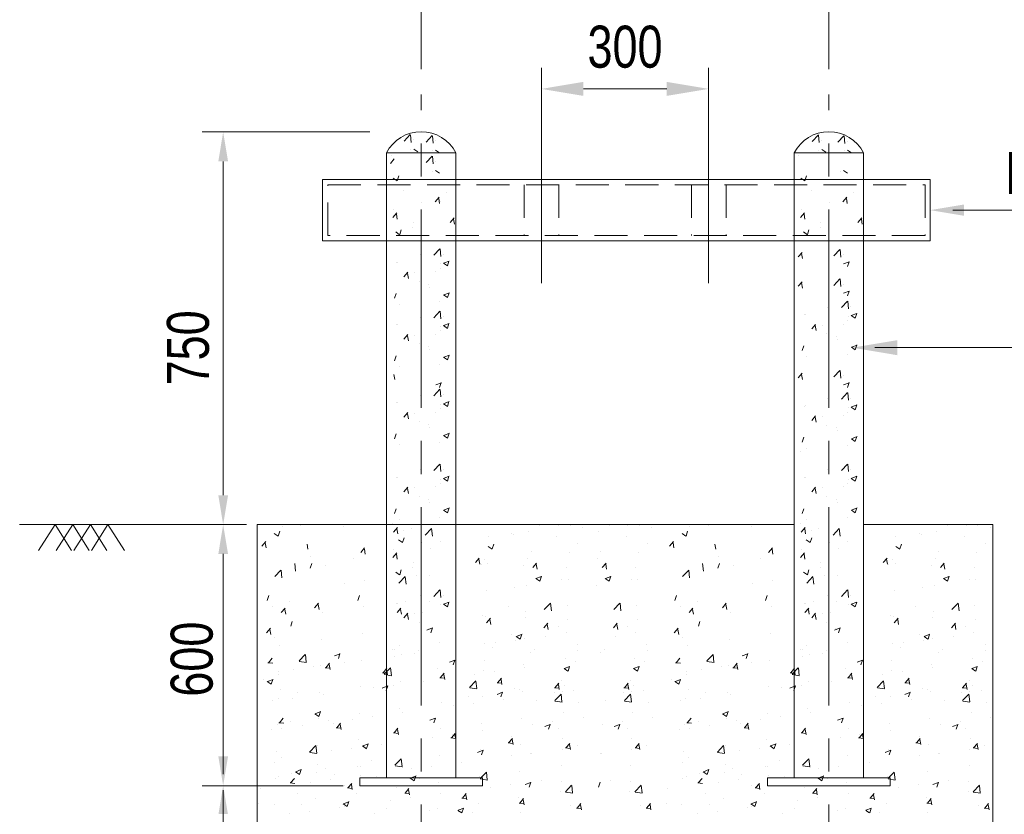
# Model space of a CAD drawing. Header units: millimetres. Extents: x 675887 to 845087, y 647781 to 767581.
# Tile 9 of 16: x 788811 to 801846, y 716976 to 727491. Entities that reach past the tile are written whole.
import ezdxf

# ---------------------------------------------------------------- set-up
doc = ezdxf.new("R2010")
doc.units = ezdxf.units.MM
doc.header["$LTSCALE"] = 3500
doc.header["$MEASUREMENT"] = 0
doc.linetypes.add('CENTER2', pattern=[1.125, 0.75, -0.125, 0.125, -0.125])
doc.linetypes.add('HIDDEN2', pattern=[0.1875, 0.125, -0.0625])
doc.layers.add('PPPP', color=7, linetype='Continuous', lineweight=30)
doc.styles.add('DIM', font='txt', dxfattribs={"width": 0.8})

msp = doc.modelspace()

# ---------------------------------------------------------------- linework, layer by layer
at = {"linetype": 'CENTER2', "lineweight": 15}
for p, q in [((794127, 714479), (794127, 726501)), ((799524, 714479), (799524, 726501))]:
    msp.add_line(p, q, dxfattribs=at)
at = {"layer": 'PPPP', "color": 1, "linetype": 'ByBlock', "lineweight": 15}
for p, q in [((794127, 726836), (794127, 727957)), ((799524, 726836), (799524, 727957)), ((795718, 725930), (795718, 726853)), ((795718, 726831), (795718, 724006)), ((797932, 725930), (797932, 726853)), ((797932, 726831), (797932, 724006)), ((796273, 726575), (797377, 726575)), ((793445, 726005), (791228, 726005)), ((791505, 721198), (791505, 725616)), ((791505, 717506), (791505, 720421)), ((793094, 717354), (791228, 717354)), ((791505, 714803), (791505, 717297))]:
    msp.add_line(p, q, dxfattribs=at)
at = {"layer": 'PPPP', "linetype": 'ByBlock', "lineweight": 15}
for p, q in [((793900, 725884), (793982, 725970)), ((793995, 725868), (793983, 725969)), ((794024, 725899), (794024, 725899)), ((794191, 725871), (794273, 725957)), ((794285, 725856), (794274, 725956)), ((794315, 725886), (794315, 725886)), ((799301, 725880), (799384, 725966)), ((799396, 725864), (799384, 725965)), ((799426, 725894), (799426, 725894)), ((799641, 725869), (799723, 725955)), ((799736, 725853), (799724, 725954)), ((799765, 725883), (799765, 725883)), ((793988, 725771), (793988, 725771)), ((794027, 725779), (794080, 725743)), ((794278, 725758), (794278, 725758)), ((794318, 725766), (794371, 725731)), ((799389, 725766), (799389, 725766)), ((799429, 725775), (799481, 725739)), ((799729, 725755), (799729, 725755)), ((799768, 725764), (799821, 725728)), ((793667, 725727), (794586, 725727)), ((793667, 717458), (793667, 725727)), ((793720, 725587), (793770, 725648)), ((793727, 725691), (793727, 725691)), ((794191, 725600), (794273, 725686)), ((794285, 725584), (794274, 725685)), ((794315, 725614), (794315, 725614)), ((794586, 717458), (794586, 725727)), ((799064, 717458), (799064, 725727)), ((799064, 725727), (799983, 725727)), ((799125, 725691), (799125, 725691)), ((799983, 717458), (799983, 725727)), ((794278, 725486), (794278, 725486)), ((794318, 725495), (794371, 725459)), ((799676, 725486), (799676, 725486)), ((799715, 725495), (799768, 725459)), ((793757, 725395), (793809, 725359)), ((793810, 725360), (793831, 725424)), ((799154, 725395), (799206, 725359)), ((799207, 725360), (799228, 725424)), ((793891, 725231), (793891, 725231)), ((799288, 725231), (799288, 725231)), ((794312, 725081), (794363, 725142)), ((794370, 725059), (794358, 725125)), ((794455, 725207), (794455, 725207)), ((799709, 725081), (799760, 725142)), ((799767, 725059), (799755, 725125)), ((799852, 725207), (799852, 725207)), ((793760, 724978), (793760, 724978)), ((794137, 725072), (794137, 725072)), ((794376, 725084), (794376, 725084)), ((799157, 724978), (799157, 724978)), ((799534, 725072), (799534, 725072)), ((799774, 725084), (799774, 725084)), ((793752, 724874), (793803, 724935)), ((793810, 724852), (793798, 724918)), ((794510, 724808), (794561, 724868)), ((794569, 724785), (794556, 724852)), ((799149, 724874), (799200, 724935)), ((799207, 724852), (799195, 724918)), ((799907, 724808), (799958, 724868)), ((799966, 724785), (799954, 724852)), ((793842, 724647), (793863, 724711)), ((794013, 724746), (794013, 724746)), ((794022, 724812), (794022, 724812)), ((794124, 724720), (794124, 724720)), ((799239, 724647), (799260, 724711)), ((799410, 724746), (799410, 724746)), ((799419, 724812), (799419, 724812)), ((799522, 724720), (799522, 724720)), ((793789, 724682), (793841, 724646)), ((799186, 724682), (799239, 724646)), ((794293, 724373), (794375, 724459)), ((794387, 724357), (794376, 724457)), ((799588, 724364), (799670, 724450)), ((799683, 724348), (799671, 724449)), ((794111, 724380), (794111, 724380)), ((794417, 724387), (794417, 724387)), ((799117, 724352), (799168, 724412)), ((799175, 724329), (799163, 724396)), ((799712, 724379), (799712, 724379)), ((793800, 724281), (793800, 724281)), ((793816, 724283), (793816, 724283)), ((794376, 724199), (794376, 724199)), ((794380, 724259), (794380, 724259)), ((794420, 724267), (794473, 724232)), ((794422, 724268), (794496, 724296)), ((794473, 724233), (794494, 724297)), ((799718, 724259), (799792, 724288)), ((799768, 724225), (799790, 724288)), ((793898, 724090), (793949, 724151)), ((793957, 724068), (793945, 724134)), ((794039, 724141), (794039, 724141)), ((794320, 724155), (794320, 724155)), ((799588, 723975), (799670, 724061)), ((799683, 723960), (799671, 724060)), ((794099, 724028), (794099, 724028)), ((794227, 723991), (794227, 723991)), ((794238, 723952), (794238, 723952)), ((799117, 723963), (799168, 724023)), ((799175, 723940), (799163, 724007)), ((799712, 723990), (799712, 723990)), ((793774, 723804), (793795, 723868)), ((794423, 723849), (794476, 723813)), ((794426, 723849), (794500, 723877)), ((794476, 723814), (794498, 723878)), ((799718, 723870), (799792, 723899)), ((799768, 723836), (799790, 723899)), ((793836, 723722), (793836, 723722)), ((794373, 723756), (794373, 723756)), ((799509, 723688), (799509, 723688)), ((799690, 723681), (799772, 723767)), ((799785, 723665), (799773, 723766)), ((799814, 723696), (799814, 723696)), ((794111, 723554), (794111, 723554)), ((794293, 723547), (794375, 723633)), ((794387, 723531), (794376, 723632)), ((794417, 723561), (794417, 723561)), ((799197, 723590), (799197, 723590)), ((799213, 723591), (799213, 723591)), ((799778, 723568), (799778, 723568)), ((799817, 723576), (799870, 723540)), ((799820, 723576), (799894, 723605)), ((799870, 723541), (799892, 723605)), ((793800, 723456), (793800, 723456)), ((793816, 723457), (793816, 723457)), ((794380, 723433), (794380, 723433)), ((794420, 723442), (794473, 723406)), ((794422, 723442), (794496, 723470)), ((794473, 723407), (794494, 723471)), ((799296, 723399), (799347, 723459)), ((799354, 723376), (799342, 723443)), ((799436, 723449), (799436, 723449)), ((799717, 723463), (799717, 723463)), ((799773, 723507), (799773, 723507)), ((793898, 723264), (793949, 723325)), ((793957, 723242), (793945, 723309)), ((794039, 723315), (794039, 723315)), ((794320, 723329), (794320, 723329)), ((794376, 723373), (794376, 723373)), ((799496, 723336), (799496, 723336)), ((799624, 723299), (799624, 723299)), ((794099, 723202), (794099, 723202)), ((794227, 723165), (794227, 723165)), ((799171, 723112), (799193, 723176)), ((799635, 723261), (799635, 723261)), ((799821, 723157), (799873, 723122)), ((799823, 723157), (799897, 723186)), ((799873, 723123), (799895, 723187)), ((793774, 722978), (793795, 723042)), ((794238, 723127), (794238, 723127)), ((794423, 723023), (794476, 722988)), ((794426, 723023), (794500, 723052)), ((794476, 722989), (794498, 723053)), ((799233, 723030), (799233, 723030)), ((799770, 723065), (799770, 723065)), ((793836, 722896), (793836, 722896)), ((794373, 722931), (794373, 722931)), ((793778, 722729), (793766, 722795)), ((799117, 722751), (799168, 722812)), ((799175, 722729), (799163, 722795)), ((799588, 722764), (799670, 722850)), ((799683, 722748), (799671, 722849)), ((799712, 722778), (799712, 722778)), ((794320, 722659), (794394, 722687)), ((794371, 722624), (794392, 722688)), ((799718, 722659), (799792, 722687)), ((799768, 722624), (799790, 722688)), ((794111, 722521), (794111, 722521)), ((794293, 722514), (794375, 722600)), ((794387, 722498), (794376, 722598)), ((794417, 722528), (794417, 722528)), ((799690, 722470), (799772, 722556)), ((799785, 722454), (799773, 722555)), ((799814, 722484), (799814, 722484)), ((793800, 722422), (793800, 722422)), ((793816, 722424), (793816, 722424)), ((794380, 722400), (794380, 722400)), ((794420, 722408), (794473, 722373)), ((794422, 722409), (794496, 722437)), ((794473, 722374), (794494, 722438)), ((799197, 722378), (799197, 722378)), ((799213, 722380), (799213, 722380)), ((799509, 722477), (799509, 722477)), ((799778, 722356), (799778, 722356)), ((799817, 722365), (799870, 722329)), ((799820, 722365), (799894, 722393)), ((799870, 722330), (799892, 722394)), ((793898, 722231), (793949, 722292)), ((793957, 722209), (793945, 722275)), ((794039, 722282), (794039, 722282)), ((794320, 722296), (794320, 722296)), ((794376, 722340), (794376, 722340)), ((799296, 722187), (799347, 722248)), ((799354, 722165), (799342, 722231)), ((799436, 722238), (799436, 722238)), ((799717, 722252), (799717, 722252)), ((799773, 722296), (799773, 722296)), ((794099, 722169), (794099, 722169)), ((794227, 722132), (794227, 722132)), ((794238, 722093), (794238, 722093)), ((799496, 722125), (799496, 722125)), ((793774, 721945), (793795, 722009)), ((794423, 721990), (794476, 721954)), ((794426, 721990), (794500, 722018)), ((794476, 721955), (794498, 722019)), ((799171, 721901), (799193, 721965)), ((799624, 722088), (799624, 722088)), ((799635, 722049), (799635, 722049)), ((799823, 721946), (799897, 721975)), ((799873, 721912), (799895, 721975)), ((793836, 721863), (793836, 721863)), ((794373, 721897), (794373, 721897)), ((799770, 721853), (799770, 721853)), ((799821, 721946), (799873, 721910)), ((799149, 721773), (799149, 721773)), ((799233, 721819), (799233, 721819)), ((794293, 721525), (794375, 721611)), ((794387, 721510), (794376, 721610)), ((799690, 721525), (799772, 721611)), ((799785, 721510), (799773, 721610)), ((794111, 721532), (794111, 721532)), ((794417, 721540), (794417, 721540)), ((794422, 721420), (794496, 721449)), ((794473, 721386), (794494, 721450)), ((799509, 721532), (799509, 721532)), ((799814, 721540), (799814, 721540)), ((799820, 721420), (799894, 721449)), ((799870, 721386), (799892, 721450)), ((793800, 721434), (793800, 721434)), ((793816, 721436), (793816, 721436)), ((794376, 721351), (794376, 721351)), ((794380, 721412), (794380, 721412)), ((794420, 721420), (794473, 721384)), ((799197, 721434), (799197, 721434)), ((799213, 721436), (799213, 721436)), ((799773, 721351), (799773, 721351)), ((799778, 721412), (799778, 721412)), ((799817, 721420), (799870, 721384)), ((793898, 721243), (793949, 721303)), ((793957, 721221), (793945, 721287)), ((794039, 721294), (794039, 721294)), ((794099, 721180), (794099, 721180)), ((794320, 721307), (794320, 721307)), ((799296, 721243), (799347, 721303)), ((799354, 721221), (799342, 721287)), ((799436, 721294), (799436, 721294)), ((799496, 721180), (799496, 721180)), ((799717, 721307), (799717, 721307)), ((794227, 721143), (794227, 721143)), ((794238, 721105), (794238, 721105)), ((799624, 721143), (799624, 721143)), ((799635, 721105), (799635, 721105)), ((793774, 720957), (793795, 721020)), ((794423, 721001), (794476, 720966)), ((794426, 721002), (794500, 721030)), ((794476, 720967), (794498, 721031)), ((799171, 720957), (799193, 721020)), ((799821, 721001), (799873, 720966)), ((799823, 721002), (799897, 721030)), ((799873, 720967), (799895, 721031)), ((791814, 720809), (788811, 720809)), ((789280, 720809), (789061, 720467)), ((789280, 720809), (789499, 720467)), ((789514, 720809), (789295, 720467)), ((789514, 720809), (789732, 720467)), ((789747, 720809), (789528, 720467)), ((789747, 720809), (789966, 720467)), ((789980, 720809), (789761, 720467)), ((789980, 720809), (790199, 720467)), ((793667, 720809), (791955, 720809)), ((791955, 720809), (791955, 719144)), ((792287, 720790), (792287, 720790)), ((792531, 720801), (792531, 720801)), ((793667, 720809), (794586, 720809)), ((793752, 720828), (793752, 720828)), ((793836, 720874), (793836, 720874)), ((794373, 720909), (794373, 720909)), ((796298, 720809), (794586, 720809)), ((796298, 720809), (794586, 720809)), ((795695, 720800), (795695, 720800)), ((795944, 720794), (795944, 720794)), ((796098, 720793), (796098, 720793)), ((796298, 720809), (797352, 720809)), ((796616, 720800), (796616, 720800)), ((796864, 720794), (796864, 720794)), ((797018, 720793), (797018, 720793)), ((797352, 720809), (799064, 720809)), ((797684, 720790), (797684, 720790)), ((797929, 720801), (797929, 720801)), ((799149, 720828), (799149, 720828)), ((799233, 720874), (799233, 720874)), ((799770, 720909), (799770, 720909)), ((801695, 720809), (799983, 720809)), ((801695, 720809), (799983, 720809)), ((801093, 720800), (801093, 720800)), ((801341, 720794), (801341, 720794)), ((801495, 720793), (801495, 720793)), ((801695, 714806), (801695, 720809)), ((792181, 720693), (792234, 720657)), ((792234, 720658), (792256, 720722)), ((793096, 720778), (793096, 720778)), ((793760, 720710), (793811, 720771)), ((793818, 720688), (793806, 720754)), ((793891, 720730), (793891, 720730)), ((793994, 720754), (793994, 720754)), ((794121, 720706), (794121, 720706)), ((794180, 720671), (794263, 720757)), ((794275, 720656), (794263, 720756)), ((795327, 720688), (795327, 720688)), ((795354, 720682), (795354, 720682)), ((795548, 720713), (795548, 720713)), ((796260, 720777), (796260, 720777)), ((796469, 720713), (796469, 720713)), ((797180, 720777), (797180, 720777)), ((797579, 720693), (797631, 720657)), ((797632, 720658), (797653, 720722)), ((798493, 720778), (798493, 720778)), ((799157, 720710), (799208, 720771)), ((799215, 720688), (799203, 720754)), ((799288, 720730), (799288, 720730)), ((799392, 720754), (799392, 720754)), ((799518, 720706), (799518, 720706)), ((799578, 720671), (799660, 720757)), ((799672, 720656), (799660, 720756)), ((800724, 720688), (800724, 720688)), ((800751, 720682), (800751, 720682)), ((800946, 720713), (800946, 720713)), ((801657, 720777), (801657, 720777)), ((792017, 720526), (792068, 720586)), ((792075, 720504), (792063, 720570)), ((792627, 720483), (792615, 720550)), ((793826, 720606), (793878, 720571)), ((793879, 720572), (793900, 720636)), ((794137, 720571), (794137, 720571)), ((794376, 720582), (794376, 720582)), ((795014, 720646), (795014, 720646)), ((795064, 720487), (795086, 720551)), ((795918, 720658), (795918, 720658)), ((796197, 720562), (796197, 720562)), ((796839, 720658), (796839, 720658)), ((797117, 720562), (797117, 720562)), ((797414, 720526), (797465, 720586)), ((797473, 720504), (797460, 720570)), ((798025, 720483), (798012, 720550)), ((799223, 720606), (799276, 720571)), ((799276, 720572), (799297, 720636)), ((799534, 720571), (799534, 720571)), ((799774, 720582), (799774, 720582)), ((800411, 720646), (800411, 720646)), ((800462, 720487), (800483, 720551)), ((801316, 720658), (801316, 720658)), ((801595, 720562), (801595, 720562)), ((793327, 720439), (793378, 720500)), ((793386, 720417), (793374, 720483)), ((793752, 720373), (793803, 720434)), ((793760, 720477), (793760, 720477)), ((793810, 720351), (793798, 720417)), ((794256, 720492), (794256, 720492)), ((795011, 720521), (795064, 720486)), ((795581, 720456), (795581, 720456)), ((796085, 720441), (796085, 720441)), ((796501, 720456), (796501, 720456)), ((797005, 720441), (797005, 720441)), ((798725, 720439), (798776, 720500)), ((798783, 720417), (798771, 720483)), ((799149, 720373), (799200, 720434)), ((799157, 720477), (799157, 720477)), ((799207, 720351), (799195, 720417)), ((799653, 720492), (799653, 720492)), ((800409, 720521), (800461, 720486)), ((800978, 720456), (800978, 720456)), ((801482, 720441), (801482, 720441)), ((792464, 720194), (792453, 720295)), ((792656, 720231), (792678, 720295)), ((792662, 720382), (792662, 720382)), ((793227, 720358), (793227, 720358)), ((793811, 720371), (793811, 720371)), ((794022, 720311), (794022, 720311)), ((794126, 720334), (794126, 720334)), ((794844, 720306), (794895, 720367)), ((794903, 720284), (794891, 720351)), ((794920, 720287), (794920, 720287)), ((794964, 720350), (794964, 720350)), ((795001, 720294), (795001, 720294)), ((795536, 720361), (795536, 720361)), ((795603, 720240), (795654, 720301)), ((795661, 720218), (795649, 720284)), ((796456, 720361), (796456, 720361)), ((796523, 720240), (796574, 720301)), ((796581, 720218), (796569, 720284)), ((797862, 720194), (797850, 720295)), ((798053, 720231), (798075, 720295)), ((798060, 720382), (798060, 720382)), ((798624, 720358), (798624, 720358)), ((799208, 720371), (799208, 720371)), ((799419, 720311), (799419, 720311)), ((799523, 720334), (799523, 720334)), ((800242, 720306), (800293, 720367)), ((800300, 720284), (800288, 720351)), ((800318, 720287), (800318, 720287)), ((800361, 720350), (800361, 720350)), ((800399, 720294), (800399, 720294)), ((800933, 720361), (800933, 720361)), ((801000, 720240), (801051, 720301)), ((801059, 720218), (801046, 720284)), ((792188, 720122), (792270, 720207)), ((792283, 720106), (792271, 720206)), ((792860, 720265), (792860, 720265)), ((793789, 720180), (793841, 720145)), ((793842, 720146), (793863, 720210)), ((794013, 720244), (794013, 720244)), ((794064, 720139), (794064, 720139)), ((794124, 720219), (794124, 720219)), ((794243, 720140), (794243, 720140)), ((795485, 720263), (795485, 720263)), ((796050, 720239), (796050, 720239)), ((796970, 720239), (796970, 720239)), ((797585, 720122), (797668, 720207)), ((797680, 720106), (797668, 720206)), ((798258, 720265), (798258, 720265)), ((799186, 720180), (799239, 720145)), ((799239, 720146), (799260, 720210)), ((799410, 720244), (799410, 720244)), ((799462, 720139), (799462, 720139)), ((799522, 720219), (799522, 720219)), ((799641, 720140), (799641, 720140)), ((800882, 720263), (800882, 720263)), ((801447, 720239), (801447, 720239)), ((793114, 720033), (793114, 720033)), ((793375, 720072), (793375, 720072)), ((793832, 720035), (793915, 720121)), ((793927, 720019), (793915, 720120)), ((795523, 720009), (795523, 720009)), ((795643, 720096), (795695, 720060)), ((795645, 720096), (795719, 720124)), ((795696, 720061), (795717, 720125)), ((795984, 720086), (795984, 720086)), ((796072, 720089), (796072, 720089)), ((796443, 720009), (796443, 720009)), ((796563, 720096), (796616, 720060)), ((796565, 720096), (796639, 720124)), ((796616, 720061), (796637, 720125)), ((796905, 720086), (796905, 720086)), ((796992, 720089), (796992, 720089)), ((798511, 720033), (798511, 720033)), ((798772, 720072), (798772, 720072)), ((799230, 720035), (799312, 720121)), ((799324, 720019), (799313, 720120)), ((800920, 720009), (800920, 720009)), ((801040, 720096), (801093, 720060)), ((801042, 720096), (801116, 720124)), ((801093, 720061), (801114, 720125)), ((801382, 720086), (801382, 720086)), ((801469, 720089), (801469, 720089)), ((794293, 719860), (794375, 719946)), ((794387, 719844), (794376, 719945)), ((794988, 719942), (794988, 719942)), ((795368, 719980), (795368, 719980)), ((799690, 719860), (799772, 719946)), ((799785, 719844), (799773, 719945)), ((800386, 719942), (800386, 719942)), ((800765, 719980), (800765, 719980)), ((792088, 719805), (792109, 719869)), ((792386, 719794), (792386, 719794)), ((792716, 719710), (792767, 719771)), ((792774, 719688), (792762, 719754)), ((793287, 719805), (793309, 719869)), ((793800, 719768), (793800, 719768)), ((793816, 719770), (793816, 719770)), ((793920, 719794), (793920, 719794)), ((794111, 719867), (794111, 719867)), ((794230, 719788), (794230, 719788)), ((794380, 719746), (794380, 719746)), ((794417, 719874), (794417, 719874)), ((794420, 719755), (794473, 719719)), ((794422, 719755), (794496, 719783)), ((794473, 719720), (794494, 719784)), ((795755, 719685), (795838, 719771)), ((795850, 719669), (795838, 719770)), ((796676, 719685), (796758, 719771)), ((796770, 719669), (796759, 719770)), ((797485, 719805), (797506, 719869)), ((797783, 719794), (797783, 719794)), ((798113, 719710), (798164, 719771)), ((798171, 719688), (798159, 719754)), ((798685, 719805), (798706, 719869)), ((799197, 719768), (799197, 719768)), ((799213, 719770), (799213, 719770)), ((799317, 719794), (799317, 719794)), ((799509, 719867), (799509, 719867)), ((799628, 719788), (799628, 719788)), ((799778, 719746), (799778, 719746)), ((799814, 719874), (799814, 719874)), ((799817, 719755), (799870, 719719)), ((799820, 719755), (799894, 719783)), ((799870, 719720), (799892, 719784)), ((801153, 719685), (801235, 719771)), ((801247, 719669), (801236, 719770)), ((792162, 719720), (792162, 719720)), ((792274, 719644), (792325, 719704)), ((792318, 719663), (792318, 719663)), ((792333, 719622), (792321, 719688)), ((792819, 719646), (792819, 719646)), ((793362, 719720), (793362, 719720)), ((793808, 719644), (793859, 719704)), ((793852, 719663), (793852, 719663)), ((793867, 719622), (793854, 719688)), ((793898, 719577), (793949, 719638)), ((793957, 719555), (793945, 719621)), ((794039, 719628), (794039, 719628)), ((794143, 719652), (794143, 719652)), ((795279, 719723), (795279, 719723)), ((795510, 719657), (795510, 719657)), ((795844, 719699), (795844, 719699)), ((796059, 719736), (796059, 719736)), ((796764, 719699), (796764, 719699)), ((796979, 719736), (796979, 719736)), ((797560, 719720), (797560, 719720)), ((797672, 719644), (797723, 719704)), ((797715, 719663), (797715, 719663)), ((797730, 719622), (797718, 719688)), ((798216, 719646), (798216, 719646)), ((798759, 719720), (798759, 719720)), ((799205, 719644), (799256, 719704)), ((799249, 719663), (799249, 719663)), ((799264, 719622), (799252, 719688)), ((799296, 719577), (799347, 719638)), ((799354, 719555), (799342, 719621)), ((799436, 719628), (799436, 719628)), ((799540, 719652), (799540, 719652)), ((800676, 719723), (800676, 719723)), ((800907, 719657), (800907, 719657)), ((801241, 719699), (801241, 719699)), ((801456, 719736), (801456, 719736)), ((792399, 719464), (792420, 719528)), ((794099, 719515), (794099, 719515)), ((794938, 719604), (794938, 719604)), ((794976, 719589), (794976, 719589)), ((794991, 719511), (795042, 719572)), ((795050, 719489), (795037, 719555)), ((795502, 719580), (795502, 719580)), ((795750, 719445), (795801, 719505)), ((795808, 719422), (795796, 719489)), ((796067, 719557), (796067, 719557)), ((796670, 719445), (796721, 719505)), ((796728, 719422), (796716, 719489)), ((796987, 719557), (796987, 719557)), ((797796, 719464), (797817, 719528)), ((799496, 719515), (799496, 719515)), ((800335, 719604), (800335, 719604)), ((800373, 719589), (800373, 719589)), ((800388, 719511), (800439, 719572)), ((800447, 719489), (800435, 719555)), ((800899, 719580), (800899, 719580)), ((801147, 719445), (801198, 719505)), ((801205, 719422), (801193, 719489)), ((801464, 719557), (801464, 719557)), ((792079, 719376), (792130, 719437)), ((792138, 719354), (792125, 719420)), ((793349, 719368), (793349, 719368)), ((794202, 719414), (794276, 719442)), ((794218, 719436), (794218, 719436)), ((794253, 719379), (794274, 719443)), ((795388, 719329), (795462, 719358)), ((795438, 719294), (795460, 719358)), ((795941, 719455), (795941, 719455)), ((796046, 719384), (796046, 719384)), ((796861, 719455), (796861, 719455)), ((796966, 719384), (796966, 719384)), ((797476, 719376), (797527, 719437)), ((797535, 719354), (797523, 719420)), ((798747, 719368), (798747, 719368)), ((799599, 719414), (799673, 719442)), ((799615, 719436), (799615, 719436)), ((799650, 719379), (799671, 719443)), ((800785, 719329), (800859, 719358)), ((800836, 719294), (800857, 719358)), ((801338, 719455), (801338, 719455)), ((801443, 719384), (801443, 719384)), ((792183, 719311), (792183, 719311)), ((792806, 719294), (792806, 719294)), ((794373, 719243), (794373, 719243)), ((794963, 719237), (794963, 719237)), ((795108, 719244), (795108, 719244)), ((795324, 719349), (795324, 719349)), ((795373, 719279), (795373, 719279)), ((795385, 719329), (795438, 719293)), ((795497, 719305), (795497, 719305)), ((795773, 719332), (795773, 719332)), ((796693, 719332), (796693, 719332)), ((797580, 719311), (797580, 719311)), ((798204, 719294), (798204, 719294)), ((799770, 719243), (799770, 719243)), ((800360, 719237), (800360, 719237)), ((800505, 719244), (800505, 719244)), ((800721, 719349), (800721, 719349)), ((800770, 719279), (800770, 719279)), ((800783, 719329), (800835, 719293)), ((800894, 719305), (800894, 719305)), ((801170, 719332), (801170, 719332)), ((791955, 719144), (791955, 714806)), ((792257, 719214), (792257, 719214)), ((792979, 719073), (793053, 719101)), ((793030, 719038), (793051, 719102)), ((793752, 719163), (793752, 719163)), ((793772, 719156), (793772, 719156)), ((793836, 719209), (793836, 719209)), ((794040, 719103), (794040, 719103)), ((794091, 719138), (794091, 719138)), ((795069, 719185), (795069, 719185)), ((795577, 719117), (795577, 719117)), ((795633, 719161), (795633, 719161)), ((796194, 719223), (796194, 719223)), ((796198, 719137), (796198, 719137)), ((796498, 719117), (796498, 719117)), ((796553, 719161), (796553, 719161)), ((797114, 719223), (797114, 719223)), ((797118, 719137), (797118, 719137)), ((797654, 719214), (797654, 719214)), ((798377, 719073), (798451, 719101)), ((798427, 719038), (798449, 719102)), ((799149, 719163), (799149, 719163)), ((799169, 719156), (799169, 719156)), ((799233, 719209), (799233, 719209)), ((799437, 719103), (799437, 719103)), ((799488, 719138), (799488, 719138)), ((800466, 719185), (800466, 719185)), ((800975, 719117), (800975, 719117)), ((801030, 719161), (801030, 719161)), ((801591, 719223), (801591, 719223)), ((801595, 719137), (801595, 719137)), ((792097, 718981), (792161, 718975)), ((792104, 718981), (792155, 719042)), ((792510, 719005), (792592, 719091)), ((792511, 718999), (792606, 718984)), ((792604, 718989), (792593, 719089)), ((792862, 718915), (792913, 718975)), ((793107, 718981), (793107, 718981)), ((793336, 719016), (793336, 719016)), ((793775, 719069), (793775, 719069)), ((793871, 719084), (793871, 719084)), ((794499, 718988), (794573, 719016)), ((794550, 718953), (794571, 719017)), ((794961, 719011), (794961, 719011)), ((796033, 719032), (796033, 719032)), ((796163, 719002), (796163, 719002)), ((796954, 719032), (796954, 719032)), ((797083, 719002), (797083, 719002)), ((797495, 718981), (797558, 718975)), ((797501, 718981), (797552, 719042)), ((797907, 719005), (797990, 719091)), ((797909, 718999), (798003, 718984)), ((798002, 718989), (797990, 719089)), ((798260, 718915), (798310, 718975)), ((798504, 718981), (798504, 718981)), ((798734, 719016), (798734, 719016)), ((799172, 719069), (799172, 719069)), ((799268, 719084), (799268, 719084)), ((799896, 718988), (799970, 719016)), ((799947, 718953), (799968, 719017)), ((800358, 719011), (800358, 719011)), ((801431, 719032), (801431, 719032)), ((801560, 719002), (801560, 719002)), ((792244, 718862), (792244, 718862)), ((792442, 718893), (792442, 718893)), ((792706, 718928), (792706, 718928)), ((792793, 718942), (792793, 718942)), ((792856, 718915), (792919, 718909)), ((792921, 718892), (792908, 718959)), ((793614, 718848), (793678, 718843)), ((793621, 718848), (793672, 718909)), ((793638, 718830), (793721, 718916)), ((793679, 718826), (793667, 718892)), ((793733, 718814), (793721, 718914)), ((794344, 718905), (794344, 718905)), ((794379, 718782), (794430, 718843)), ((794950, 718885), (794950, 718885)), ((795094, 718862), (795094, 718862)), ((795484, 718953), (795484, 718953)), ((795495, 718915), (795495, 718915)), ((796017, 718903), (796069, 718868)), ((796019, 718903), (796093, 718932)), ((796070, 718869), (796091, 718933)), ((796937, 718903), (796989, 718868)), ((796939, 718903), (797013, 718932)), ((796990, 718869), (797011, 718933)), ((797641, 718862), (797641, 718862)), ((797839, 718893), (797839, 718893)), ((798104, 718928), (798104, 718928)), ((798191, 718942), (798191, 718942)), ((798253, 718915), (798316, 718909)), ((798318, 718892), (798306, 718959)), ((799012, 718848), (799075, 718843)), ((799018, 718848), (799069, 718909)), ((799036, 718830), (799118, 718916)), ((799076, 718826), (799064, 718892)), ((799130, 718814), (799119, 718914)), ((799741, 718905), (799741, 718905)), ((799777, 718782), (799828, 718843)), ((800347, 718885), (800347, 718885)), ((800492, 718862), (800492, 718862)), ((800881, 718953), (800881, 718953)), ((800892, 718915), (800892, 718915)), ((801414, 718903), (801466, 718868)), ((801416, 718903), (801490, 718932)), ((801467, 718869), (801488, 718933)), ((792040, 718764), (792040, 718764)), ((792089, 718731), (792141, 718696)), ((792091, 718732), (792165, 718760)), ((792141, 718697), (792163, 718761)), ((792240, 718820), (792240, 718820)), ((793640, 718824), (793734, 718809)), ((793858, 718732), (793858, 718732)), ((794162, 718739), (794162, 718739)), ((794373, 718782), (794436, 718776)), ((794407, 718811), (794407, 718811)), ((794438, 718760), (794425, 718826)), ((794767, 718655), (794849, 718741)), ((794830, 718827), (794830, 718827)), ((794862, 718639), (794850, 718739)), ((795131, 718715), (795195, 718710)), ((795138, 718716), (795189, 718776)), ((795196, 718693), (795184, 718760)), ((795896, 718649), (795947, 718710)), ((795981, 718747), (795981, 718747)), ((796816, 718649), (796867, 718710)), ((796902, 718747), (796902, 718747)), ((797437, 718764), (797437, 718764)), ((797486, 718731), (797538, 718696)), ((797488, 718732), (797562, 718760)), ((797539, 718697), (797560, 718761)), ((797638, 718820), (797638, 718820)), ((799037, 718824), (799131, 718809)), ((799255, 718732), (799255, 718732)), ((799559, 718739), (799559, 718739)), ((799770, 718782), (799833, 718776)), ((799804, 718811), (799804, 718811)), ((799835, 718760), (799823, 718826)), ((800164, 718655), (800247, 718741)), ((800227, 718827), (800227, 718827)), ((800259, 718639), (800247, 718739)), ((800529, 718715), (800592, 718710)), ((800535, 718716), (800586, 718776)), ((800593, 718693), (800581, 718760)), ((801294, 718649), (801345, 718710)), ((801379, 718747), (801379, 718747)), ((792263, 718622), (792263, 718622)), ((792494, 718588), (792494, 718588)), ((792781, 718590), (792781, 718590)), ((793324, 718664), (793324, 718664)), ((793497, 718651), (793497, 718651)), ((793611, 718647), (793685, 718675)), ((793661, 718612), (793683, 718676)), ((793761, 718686), (793761, 718686)), ((794769, 718649), (794863, 718634)), ((795130, 718562), (795204, 718591)), ((795181, 718528), (795202, 718592)), ((795365, 718641), (795365, 718641)), ((795427, 718621), (795427, 718621)), ((795471, 718601), (795471, 718601)), ((795885, 718585), (795885, 718585)), ((795890, 718649), (795953, 718644)), ((795955, 718627), (795942, 718693)), ((795992, 718597), (795992, 718597)), ((796020, 718680), (796020, 718680)), ((796149, 718620), (796149, 718620)), ((796805, 718585), (796805, 718585)), ((796810, 718649), (796873, 718644)), ((796875, 718627), (796863, 718693)), ((796912, 718597), (796912, 718597)), ((796941, 718680), (796941, 718680)), ((797070, 718620), (797070, 718620)), ((797660, 718622), (797660, 718622)), ((797891, 718588), (797891, 718588)), ((798178, 718590), (798178, 718590)), ((798721, 718664), (798721, 718664)), ((798894, 718651), (798894, 718651)), ((799008, 718647), (799082, 718675)), ((799058, 718612), (799080, 718676)), ((799159, 718686), (799159, 718686)), ((800166, 718649), (800260, 718634)), ((800528, 718562), (800602, 718591)), ((800578, 718528), (800600, 718592)), ((800762, 718641), (800762, 718641)), ((800825, 718621), (800825, 718621)), ((800868, 718601), (800868, 718601)), ((801282, 718585), (801282, 718585)), ((801287, 718649), (801350, 718644)), ((801352, 718627), (801340, 718693)), ((801389, 718597), (801389, 718597)), ((801418, 718680), (801418, 718680)), ((801547, 718620), (801547, 718620)), ((792164, 718476), (792164, 718476)), ((792231, 718510), (792231, 718510)), ((792428, 718511), (792428, 718511)), ((792829, 718564), (792829, 718564)), ((794394, 718459), (794394, 718459)), ((794748, 718535), (794748, 718535)), ((794816, 718445), (794816, 718445)), ((794937, 718533), (794937, 718533)), ((795217, 718497), (795217, 718497)), ((795650, 718479), (795650, 718479)), ((795896, 718480), (795978, 718566)), ((795897, 718474), (795991, 718459)), ((795990, 718464), (795979, 718564)), ((796215, 718455), (796215, 718455)), ((796570, 718479), (796570, 718479)), ((796816, 718480), (796898, 718566)), ((796817, 718474), (796912, 718459)), ((796911, 718464), (796899, 718564)), ((797135, 718455), (797135, 718455)), ((797561, 718476), (797561, 718476)), ((797629, 718510), (797629, 718510)), ((797826, 718511), (797826, 718511)), ((798226, 718564), (798226, 718564)), ((799791, 718459), (799791, 718459)), ((800145, 718535), (800145, 718535)), ((800214, 718445), (800214, 718445)), ((800334, 718533), (800334, 718533)), ((800614, 718497), (800614, 718497)), ((801048, 718479), (801048, 718479)), ((801293, 718480), (801375, 718566)), ((801295, 718474), (801389, 718459)), ((801388, 718464), (801376, 718564)), ((801612, 718455), (801612, 718455)), ((792722, 718306), (792796, 718334)), ((792773, 718271), (792794, 718335)), ((793845, 718380), (793845, 718380)), ((793884, 718322), (793884, 718322)), ((794552, 718410), (794552, 718410)), ((796008, 718328), (796008, 718328)), ((796928, 718328), (796928, 718328)), ((798119, 718306), (798193, 718334)), ((798170, 718271), (798191, 718335)), ((799242, 718380), (799242, 718380)), ((799281, 718322), (799281, 718322)), ((799949, 718410), (799949, 718410)), ((801405, 718328), (801405, 718328)), ((792244, 718185), (792307, 718180)), ((792250, 718186), (792301, 718246)), ((792394, 718202), (792394, 718202)), ((792720, 718306), (792772, 718270)), ((792768, 718237), (792768, 718237)), ((792898, 718218), (792898, 718218)), ((793218, 718234), (793218, 718234)), ((793311, 718312), (793311, 718312)), ((793483, 718269), (793483, 718269)), ((794242, 718221), (794316, 718250)), ((794292, 718187), (794314, 718250)), ((795458, 718249), (795458, 718249)), ((795871, 718203), (795871, 718203)), ((796272, 718256), (796272, 718256)), ((796791, 718203), (796791, 718203)), ((797192, 718256), (797192, 718256)), ((797641, 718185), (797705, 718180)), ((797648, 718186), (797699, 718246)), ((797792, 718202), (797792, 718202)), ((798117, 718306), (798170, 718270)), ((798165, 718237), (798165, 718237)), ((798295, 718218), (798295, 718218)), ((798616, 718234), (798616, 718234)), ((798708, 718312), (798708, 718312)), ((798880, 718269), (798880, 718269)), ((799639, 718221), (799713, 718250)), ((799690, 718187), (799711, 718250)), ((800856, 718249), (800856, 718249)), ((801268, 718203), (801268, 718203)), ((801669, 718256), (801669, 718256)), ((792150, 718094), (792150, 718094)), ((792218, 718158), (792218, 718158)), ((792281, 718112), (792281, 718112)), ((792551, 718146), (792551, 718146)), ((792959, 718179), (792959, 718179)), ((793003, 718119), (793066, 718114)), ((793009, 718119), (793060, 718180)), ((793067, 718097), (793055, 718163)), ((793761, 718053), (793824, 718047)), ((793767, 718053), (793818, 718114)), ((793826, 718031), (793814, 718097)), ((794381, 718107), (794381, 718107)), ((794924, 718181), (794924, 718181)), ((794939, 718080), (794939, 718080)), ((795606, 718168), (795606, 718168)), ((795762, 718137), (795836, 718165)), ((795812, 718102), (795834, 718166)), ((795938, 718116), (795938, 718116)), ((796527, 718168), (796527, 718168)), ((796682, 718137), (796756, 718165)), ((796732, 718102), (796754, 718166)), ((796858, 718116), (796858, 718116)), ((797547, 718094), (797547, 718094)), ((797616, 718158), (797616, 718158)), ((797678, 718112), (797678, 718112)), ((797948, 718146), (797948, 718146)), ((798356, 718179), (798356, 718179)), ((798400, 718119), (798463, 718114)), ((798406, 718119), (798457, 718180)), ((798465, 718097), (798452, 718163)), ((799158, 718053), (799222, 718047)), ((799165, 718053), (799216, 718114)), ((799223, 718031), (799211, 718097)), ((799779, 718107), (799779, 718107)), ((800321, 718181), (800321, 718181)), ((800336, 718080), (800336, 718080)), ((801004, 718168), (801004, 718168)), ((801159, 718137), (801233, 718165)), ((801209, 718102), (801231, 718166)), ((801335, 718116), (801335, 718116)), ((793298, 717960), (793298, 717960)), ((793832, 718028), (793832, 718028)), ((794273, 717993), (794273, 717993)), ((794520, 717986), (794583, 717981)), ((794526, 717986), (794577, 718047)), ((794538, 718028), (794538, 718028)), ((794584, 717964), (794572, 718031)), ((795284, 717920), (795335, 717981)), ((795321, 718010), (795321, 718010)), ((795343, 717898), (795331, 717964)), ((795995, 717976), (795995, 717976)), ((796915, 717976), (796915, 717976)), ((798695, 717960), (798695, 717960)), ((799229, 718028), (799229, 718028)), ((799671, 717993), (799671, 717993)), ((799917, 717986), (799980, 717981)), ((799923, 717986), (799974, 718047)), ((799935, 718028), (799935, 718028)), ((799982, 717964), (799969, 718031)), ((800682, 717920), (800733, 717981)), ((800718, 718010), (800718, 718010)), ((800740, 717898), (800728, 717964)), ((801392, 717976), (801392, 717976)), ((792206, 717806), (792206, 717806)), ((792650, 717800), (792732, 717886)), ((792652, 717794), (792746, 717779)), ((792745, 717784), (792733, 717884)), ((792755, 717885), (792755, 717885)), ((792940, 717817), (792940, 717817)), ((793205, 717852), (793205, 717852)), ((793351, 717880), (793404, 717844)), ((793353, 717880), (793427, 717909)), ((793404, 717845), (793425, 717909)), ((793605, 717905), (793605, 717905)), ((794873, 717795), (794947, 717824)), ((794911, 717829), (794911, 717829)), ((794924, 717761), (794945, 717825)), ((795278, 717920), (795341, 717914)), ((795445, 717897), (795445, 717897)), ((795993, 717839), (795993, 717839)), ((796037, 717854), (796100, 717848)), ((796043, 717854), (796094, 717914)), ((796101, 717832), (796089, 717898)), ((796191, 717884), (796191, 717884)), ((796914, 717839), (796914, 717839)), ((796957, 717854), (797020, 717848)), ((796963, 717854), (797014, 717914)), ((797022, 717832), (797009, 717898)), ((797111, 717884), (797111, 717884)), ((797603, 717806), (797603, 717806)), ((798047, 717800), (798130, 717886)), ((798049, 717794), (798143, 717779)), ((798142, 717784), (798130, 717884)), ((798152, 717885), (798152, 717885)), ((798337, 717817), (798337, 717817)), ((798602, 717852), (798602, 717852)), ((798748, 717880), (798801, 717844)), ((798750, 717880), (798825, 717909)), ((798801, 717845), (798823, 717909)), ((799003, 717905), (799003, 717905)), ((800270, 717795), (800344, 717824)), ((800309, 717829), (800309, 717829)), ((800321, 717761), (800342, 717825)), ((800675, 717920), (800739, 717914)), ((800843, 717897), (800843, 717897)), ((801391, 717839), (801391, 717839)), ((801434, 717854), (801497, 717848)), ((801440, 717854), (801491, 717914)), ((801499, 717832), (801486, 717898)), ((801588, 717884), (801588, 717884)), ((792188, 717662), (792188, 717662)), ((792272, 717729), (792272, 717729)), ((793471, 717693), (793471, 717693)), ((793779, 717625), (793861, 717711)), ((793819, 717676), (793819, 717676)), ((793873, 717609), (793862, 717709)), ((794368, 717755), (794368, 717755)), ((794660, 717663), (794660, 717663)), ((795328, 717751), (795328, 717751)), ((795574, 717778), (795574, 717778)), ((795593, 717786), (795593, 717786)), ((796495, 717778), (796495, 717778)), ((796513, 717786), (796513, 717786)), ((797586, 717662), (797586, 717662)), ((797670, 717729), (797670, 717729)), ((798868, 717693), (798868, 717693)), ((799176, 717625), (799258, 717711)), ((799216, 717676), (799216, 717676)), ((799271, 717609), (799259, 717709)), ((799766, 717755), (799766, 717755)), ((800058, 717663), (800058, 717663)), ((800726, 717751), (800726, 717751)), ((800972, 717778), (800972, 717778)), ((800990, 717786), (800990, 717786)), ((792462, 717539), (792515, 717503)), ((792465, 717539), (792539, 717567)), ((792515, 717504), (792537, 717568)), ((792742, 717533), (792742, 717533)), ((792753, 717638), (792753, 717638)), ((792854, 717587), (792854, 717587)), ((793285, 717608), (793285, 717608)), ((793317, 717614), (793317, 717614)), ((793780, 717619), (793874, 717604)), ((793882, 717591), (793882, 717591)), ((793995, 717576), (793995, 717576)), ((794260, 717611), (794260, 717611)), ((794907, 717450), (794990, 717535)), ((795002, 717434), (794990, 717534)), ((795433, 717545), (795433, 717545)), ((795982, 717624), (795982, 717624)), ((796902, 717624), (796902, 717624)), ((797860, 717539), (797912, 717503)), ((797862, 717539), (797936, 717567)), ((797913, 717504), (797934, 717568)), ((798139, 717533), (798139, 717533)), ((798150, 717638), (798150, 717638)), ((798251, 717587), (798251, 717587)), ((798682, 717608), (798682, 717608)), ((798715, 717614), (798715, 717614)), ((799178, 717619), (799272, 717604)), ((799279, 717591), (799279, 717591)), ((799392, 717576), (799392, 717576)), ((799657, 717611), (799657, 717611)), ((800305, 717450), (800387, 717535)), ((800399, 717434), (800387, 717534)), ((800830, 717545), (800830, 717545)), ((801379, 717624), (801379, 717624)), ((792193, 717454), (792193, 717454)), ((792237, 717481), (792237, 717481)), ((792397, 717390), (792448, 717451)), ((792411, 717520), (792411, 717520)), ((792662, 717400), (792662, 717400)), ((792927, 717435), (792927, 717435)), ((792976, 717496), (792976, 717496)), ((793327, 717488), (793327, 717488)), ((793540, 717472), (793540, 717472)), ((793724, 717460), (793724, 717460)), ((793982, 717454), (794035, 717419)), ((793984, 717454), (794059, 717483)), ((794035, 717420), (794057, 717484)), ((794105, 717448), (794105, 717448)), ((794356, 717403), (794356, 717403)), ((794898, 717477), (794898, 717477)), ((794909, 717444), (795003, 717429)), ((795715, 717422), (795715, 717422)), ((795978, 717408), (795978, 717408)), ((796636, 717422), (796636, 717422)), ((796898, 717408), (796898, 717408)), ((797590, 717454), (797590, 717454)), ((797635, 717481), (797635, 717481)), ((797794, 717390), (797845, 717451)), ((797809, 717520), (797809, 717520)), ((798059, 717400), (798059, 717400)), ((798324, 717435), (798324, 717435)), ((798373, 717496), (798373, 717496)), ((798725, 717488), (798725, 717488)), ((798938, 717472), (798938, 717472)), ((799121, 717460), (799121, 717460)), ((799380, 717454), (799432, 717419)), ((799382, 717454), (799456, 717483)), ((799432, 717420), (799454, 717484)), ((799502, 717448), (799502, 717448)), ((799753, 717403), (799753, 717403)), ((800296, 717477), (800296, 717477)), ((800306, 717444), (800400, 717429)), ((801113, 717422), (801113, 717422)), ((801375, 717408), (801375, 717408)), ((791994, 717312), (791994, 717312)), ((792391, 717390), (792454, 717384)), ((793107, 717354), (793107, 717354)), ((793149, 717324), (793213, 717318)), ((793156, 717324), (793207, 717384)), ((793214, 717302), (793202, 717368)), ((793806, 717324), (793806, 717324)), ((793914, 717257), (793965, 717318)), ((793973, 717235), (793960, 717301)), ((795050, 717334), (795050, 717334)), ((795315, 717369), (795315, 717369)), ((795504, 717370), (795578, 717398)), ((795555, 717335), (795576, 717399)), ((795969, 717272), (795969, 717272)), ((796036, 717275), (796118, 717360)), ((796130, 717259), (796119, 717359)), ((796475, 717335), (796497, 717399)), ((796889, 717272), (796889, 717272)), ((796956, 717275), (797038, 717360)), ((797051, 717259), (797039, 717359)), ((797391, 717312), (797391, 717312)), ((797788, 717390), (797851, 717384)), ((798505, 717354), (798505, 717354)), ((798547, 717324), (798610, 717318)), ((798553, 717324), (798604, 717384)), ((798611, 717302), (798599, 717368)), ((799204, 717324), (799204, 717324)), ((799311, 717257), (799362, 717318)), ((799370, 717235), (799358, 717301)), ((800447, 717334), (800447, 717334)), ((800712, 717369), (800712, 717369)), ((800901, 717370), (800976, 717398)), ((800952, 717335), (800974, 717399)), ((801366, 717272), (801366, 717272)), ((801433, 717275), (801516, 717360)), ((801528, 717259), (801516, 717359)), ((792491, 717249), (792491, 717249)), ((792729, 717181), (792729, 717181)), ((793096, 717113), (793170, 717142)), ((793147, 717079), (793168, 717143)), ((793272, 717256), (793272, 717256)), ((793717, 717159), (793717, 717159)), ((793908, 717257), (793971, 717252)), ((793982, 717193), (793982, 717193)), ((794382, 717246), (794382, 717246)), ((794666, 717191), (794730, 717185)), ((794673, 717191), (794724, 717252)), ((794731, 717169), (794719, 717235)), ((795420, 717193), (795420, 717193)), ((795431, 717125), (795482, 717185)), ((795490, 717102), (795477, 717169)), ((796037, 717269), (796132, 717254)), ((796958, 717269), (797052, 717254)), ((797888, 717249), (797888, 717249)), ((798126, 717181), (798126, 717181)), ((798493, 717113), (798567, 717142)), ((798544, 717079), (798565, 717143)), ((798669, 717256), (798669, 717256)), ((799114, 717159), (799114, 717159)), ((799305, 717257), (799368, 717252)), ((799379, 717193), (799379, 717193)), ((799779, 717246), (799779, 717246)), ((800064, 717191), (800127, 717185)), ((800070, 717191), (800121, 717252)), ((800128, 717169), (800116, 717235)), ((800817, 717193), (800817, 717193)), ((800828, 717125), (800879, 717185)), ((800887, 717102), (800875, 717169)), ((801435, 717269), (801529, 717254)), ((791978, 717125), (791978, 717125)), ((792180, 717102), (792180, 717102)), ((792542, 717101), (792542, 717101)), ((792649, 717018), (792649, 717018)), ((793049, 717071), (793049, 717071)), ((793094, 717113), (793146, 717078)), ((793107, 717077), (793107, 717077)), ((793672, 717053), (793672, 717053)), ((794128, 717090), (794128, 717090)), ((794236, 717029), (794236, 717029)), ((794343, 717051), (794343, 717051)), ((794613, 717028), (794666, 716993)), ((794616, 717029), (794690, 717057)), ((794666, 716994), (794688, 717058)), ((794886, 717125), (794886, 717125)), ((795425, 717125), (795488, 717119)), ((796105, 717093), (796105, 717093)), ((796183, 717058), (796247, 717053)), ((796190, 717058), (796241, 717119)), ((796248, 717036), (796236, 717102)), ((797025, 717093), (797025, 717093)), ((797104, 717058), (797167, 717053)), ((797110, 717058), (797161, 717119)), ((797168, 717036), (797156, 717102)), ((797375, 717125), (797375, 717125)), ((797577, 717102), (797577, 717102)), ((797940, 717101), (797940, 717101)), ((798046, 717018), (798046, 717018)), ((798446, 717071), (798446, 717071)), ((798491, 717113), (798544, 717078)), ((798504, 717077), (798504, 717077)), ((799069, 717053), (799069, 717053)), ((799525, 717090), (799525, 717090)), ((799633, 717029), (799633, 717029)), ((799740, 717051), (799740, 717051)), ((800011, 717028), (800063, 716993)), ((800013, 717029), (800087, 717057)), ((800064, 716994), (800085, 717058)), ((800283, 717125), (800283, 717125)), ((800822, 717125), (800885, 717119)), ((801502, 717093), (801502, 717093)), ((801581, 717058), (801644, 717053)), ((801587, 717058), (801638, 717119)), ((801645, 717036), (801633, 717102)), ((792384, 716983), (792384, 716983)), ((793511, 716984), (793511, 716984)), ((794801, 717005), (794801, 717005)), ((795437, 717005), (795437, 717005)), ((797781, 716983), (797781, 716983)), ((798909, 716984), (798909, 716984)), ((800198, 717005), (800198, 717005)), ((800834, 717005), (800834, 717005))]:
    msp.add_line(p, q, dxfattribs=at)
at = {"layer": 'PPPP', "linetype": 'HIDDEN2', "lineweight": 15}
for p, q in [((795488, 725306), (795488, 724636)), ((795948, 725306), (795948, 724636)), ((797703, 725306), (797703, 724636)), ((798162, 725306), (798162, 724636))]:
    msp.add_line(p, q, dxfattribs=at)
at = {"layer": 'PPPP', "linetype": 'ByBlock', "lineweight": 15}
for points in [[(792822, 725375), (800865, 725375), (800865, 724566), (792822, 724566)], [(793315, 717458), (794938, 717458), (794938, 717354), (793315, 717354)], [(798712, 717458), (800336, 717458), (800336, 717354), (798712, 717354)]]:
    msp.add_lwpolyline(points, close=True, dxfattribs=at)
at = {"layer": 'PPPP', "linetype": 'HIDDEN2', "lineweight": 15}
msp.add_lwpolyline([(792891, 725306), (800796, 725306), (800796, 724636), (792891, 724636)], close=True, dxfattribs=at)
at = {"layer": 'PPPP', "color": 1, "linetype": 'ByBlock', "lineweight": 15}
for points in [[(801163, 724971), (807434, 724971)], [(800132, 723151), (809925, 723151)]]:
    msp.add_lwpolyline(points, dxfattribs=at)
at = {"layer": 'PPPP', "linetype": 'ByBlock', "lineweight": 15}
for centre in [(794127, 725493), (799524, 725493)]:
    msp.add_arc(centre, 516, 27.0087, 152.9913, dxfattribs=at)
at = {"layer": 'PPPP', "color": 1, "linetype": 'ByBlock', "lineweight": 15}
for points in [[(796273, 726668), (796273, 726483), (795718, 726575)], [(797377, 726668), (797377, 726483), (797932, 726575)], [(791441, 725616), (791570, 725616), (791505, 726005)], [(801312, 724896), (800865, 724971), (801312, 725045)], [(800430, 723051), (799835, 723151), (800430, 723250)], [(791441, 721198), (791570, 721198), (791505, 720809)], [(791441, 720421), (791570, 720421), (791505, 720809)], [(791441, 717743), (791570, 717743), (791505, 717354)], [(791443, 716978), (791568, 716978), (791505, 717354)]]:
    msp.add_solid(points, dxfattribs=at)

# ---------------------------------------------------------------- texts
at = {"layer": 'PPPP', "color": 3, "linetype": 'ByBlock', "lineweight": 15, "char_height": 556.6, "attachment_point": 5, "style": 'DIM'}
for s, insert in [('300', (796825, 727130)), ('M.S CHANNEL BOX', (804607, 725457))]:
    msp.add_mtext(s, dxfattribs=dict(at, insert=insert))
at = {"layer": 'PPPP', "color": 3, "linetype": 'ByBlock', "lineweight": 15, "char_height": 556.6, "attachment_point": 5, "rotation": 90, "style": 'DIM'}
for s, insert in [('750', (791042, 723148)), ('600', (791092, 719029))]:
    msp.add_mtext(s, dxfattribs=dict(at, insert=insert))

doc.saveas('drawing.dxf')
